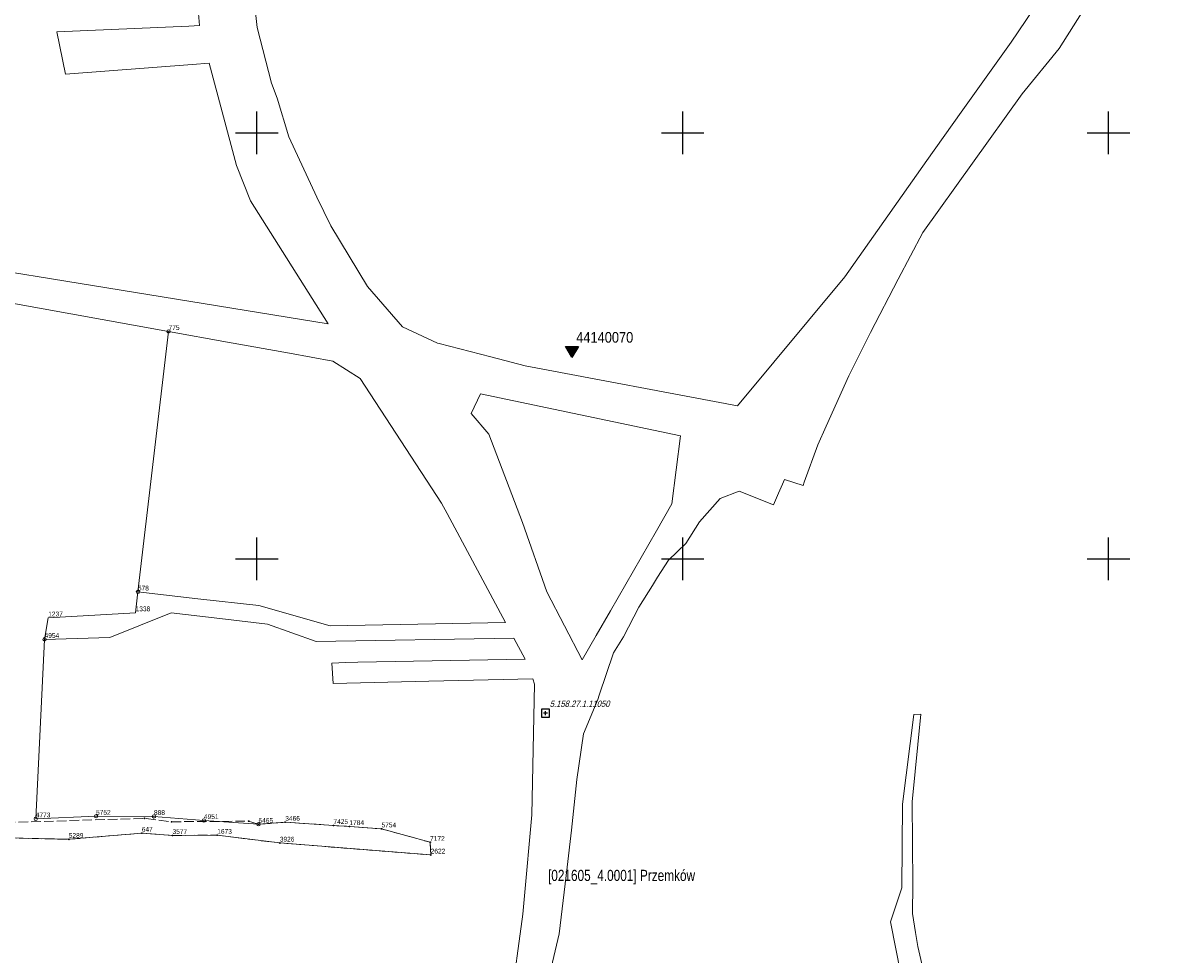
# Model space of a CAD drawing. Header units: metres. Extents: x 5548743 to 5556416, y 5707500 to 5714000.
# Tile 240 of 244: x 5554045 to 5554315, y 5711007 to 5711226. Entities that reach past the tile are written whole.
import ezdxf
from ezdxf.enums import TextEntityAlignment as Align

# ---------------------------------------------------------------- set-up
doc = ezdxf.new("R2010")
doc.units = ezdxf.units.M
doc.linetypes.add('2.25_0.75', pattern=[3, 2.25, -0.75])
doc.linetypes.add('219-1000', pattern=[0])
doc.layers.get('0').update_dxf_attribs({"color": 2, "lineweight": 5})
doc.styles.get("Standard").update_dxf_attribs({"font": 'Working1250', "width": 0.75})

# ---------------------------------------------------------------- blocks, each defined once
blk = doc.blocks.new('202')
at = {"color": 0, "linetype": 'Continuous', "lineweight": 0}
blk.add_circle((0, 0), 0.4, dxfattribs=at)
blk = doc.blocks.new('203')
at = {"linetype": 'Continuous', "lineweight": 0}
h = blk.add_hatch(color=0, dxfattribs=at)
edge = h.paths.add_edge_path()
edge.add_arc((0, 0), 0.09, 0, 360)
blk = doc.blocks.new('PIKIETAW1891')
at = {"color": 0}
blk.add_circle((0, 0), 0.09, dxfattribs=at)
blk = doc.blocks.new('OSSP')
at = {"color": 0}
for p, q in [((-0.939, 0.938), (-0.939, -0.938)), ((-0.939, 0.938), (-0.939, -0.938)), ((0.936, 0.938), (-0.939, 0.938)), ((0.936, 0.938), (-0.939, 0.938)), ((0.45, 0), (-0.45, 0)), ((0.45, 0), (-0.45, 0)), ((0, -0.45), (0, 0.45)), ((0, -0.45), (0, 0.45)), ((0.936, -0.938), (0.936, 0.938)), ((0.936, -0.938), (0.936, 0.938)), ((-0.939, -0.938), (0.936, -0.938)), ((-0.939, -0.938), (0.936, -0.938))]:
    blk.add_line(p, q, dxfattribs=at)
blk = doc.blocks.new('OSHB')
h = blk.add_hatch(color=0)
edge = h.paths.add_edge_path()
edge.add_arc((0, 0), 0.188, 0, 180)
edge.add_arc((0, 0), 0.188, 180, 0)
h.paths.add_polyline_path([(0, -1.73), (-1.5, 0.87), (1.5, 0.87)])
at = {"color": 0, "linetype": 'CONTINUOUS'}
for points in [[(0, -1.73), (-1.5, 0.87), (1.5, 0.87)], [(0.19, 0), (-0.19, 0)]]:
    blk.add_lwpolyline(points, close=True, dxfattribs=at)
blk = doc.blocks.new('RAMKA1000K')
at = {"color": 0}
for p, q in [((500, 195), (500, 205)), ((600, 195), (600, 205)), ((700, 195), (700, 205)), ((495, 200), (505, 200)), ((595, 200), (605, 200)), ((695, 200), (705, 200)), ((500, 95), (500, 105)), ((600, 95), (600, 105)), ((700, 95), (700, 105)), ((495, 100), (505, 100)), ((595, 100), (605, 100)), ((695, 100), (705, 100))]:
    blk.add_line(p, q, dxfattribs=at)

msp = doc.modelspace()

# ---------------------------------------------------------------- linework, layer by layer
at = {"layer": '218-kontur użytku gruntowego', "color": 3, "linetype": 'CONTINUOUS', "lineweight": 18, "flags": 128}
for points in [[(5554288.42, 5711219.78), (5554315.14, 5711262.26)], [(5554083.71, 5711259.09), (5554086.5, 5711225.2)], [(5554293.19, 5711245.07), (5554277.14, 5711221.34)], [(5554100.07, 5711224.78), (5554098.66, 5711237.57)], [(5554084.04, 5711225.09), (5554053.06, 5711223.72)], [(5554086.5, 5711225.2), (5554084.04, 5711225.09)], [(5554053.06, 5711223.72), (5554055.09, 5711213.8)], [(5554103.44, 5711211.64), (5554100.07, 5711224.78)], [(5554277.14, 5711221.34), (5554265.41, 5711204.87)], [(5554279.72, 5711209.2), (5554288.42, 5711219.78)], [(5554055.09, 5711213.8), (5554084.83, 5711216.03)], [(5554084.83, 5711216.03), (5554088.77, 5711216.39)], [(5554088.77, 5711216.39), (5554095.18, 5711192.37)], [(5554104.73, 5711208.12), (5554103.44, 5711211.64)], [(5554256.4, 5711176.63), (5554279.72, 5711209.2)], [(5554107.51, 5711199.08), (5554104.73, 5711208.12)], [(5554265.41, 5711204.87), (5554257.33, 5711193.52)], [(5554114.05, 5711184.92), (5554107.51, 5711199.08)], [(5554257.33, 5711193.52), (5554238.05, 5711166.18)], [(5554095.18, 5711192.37), (5554098.54, 5711184.03)], [(5554117.41, 5711178.18), (5554114.05, 5711184.92)], [(5554098.54, 5711184.03), (5554116.76, 5711155.2)], [(5554116.76, 5711155.2), (5553977.09, 5711177.87)], [(5554125.98, 5711163.93), (5554117.41, 5711178.18)], [(5554250.62, 5711165.65), (5554256.4, 5711176.63)], [(5553994.79, 5711168.62), (5554079.27, 5711153.39)], [(5554238.05, 5711166.18), (5554212.85, 5711135.92)], [(5554244.14, 5711153.1), (5554250.62, 5711165.65)], [(5554134.2, 5711154.43), (5554125.98, 5711163.93)], [(5554079.27, 5711153.39), (5554093.12, 5711150.89)], [(5554142.44, 5711150.66), (5554134.2, 5711154.43)], [(5554239, 5711143), (5554244.14, 5711153.1)], [(5554093.12, 5711150.89), (5554107.69, 5711148.26)], [(5554142.85, 5711150.55), (5554142.44, 5711150.66)], [(5554154.93, 5711147.41), (5554142.85, 5711150.55)], [(5554107.69, 5711148.26), (5554117.82, 5711146.44)], [(5554163, 5711145.31), (5554154.93, 5711147.41)], [(5554117.82, 5711146.44), (5554124.25, 5711142.34)], [(5554212.85, 5711135.92), (5554163, 5711145.31)], [(5554124.25, 5711142.34), (5554143.36, 5711113.09)], [(5554233.67, 5711131.18), (5554239, 5711143)], [(5554150.3, 5711134.13), (5554152.53, 5711138.77)], [(5554152.53, 5711138.77), (5554199.51, 5711128.89)], [(5554154.5, 5711129.27), (5554150.3, 5711134.13)], [(5554231.76, 5711126.8), (5554233.67, 5711131.18)], [(5554162.37, 5711108.5), (5554154.5, 5711129.27)], [(5554199.51, 5711128.89), (5554197.46, 5711112.92)], [(5554228.49, 5711118.03), (5554231.76, 5711126.8)], [(5554222.51, 5711115.44), (5554223.43, 5711117.52)], [(5554223.43, 5711117.52), (5554223.92, 5711118.6)], [(5554223.92, 5711118.6), (5554228.26, 5711117.22)], [(5554228.26, 5711117.22), (5554228.49, 5711118.03)], [(5554203.92, 5711108.72), (5554208.83, 5711114.16)], [(5554208.83, 5711114.16), (5554213.23, 5711115.86)], [(5554213.23, 5711115.86), (5554221.29, 5711112.7)], [(5554221.29, 5711112.7), (5554222.51, 5711115.44)], [(5554143.36, 5711113.09), (5554144.68, 5711110.63)], [(5554197.46, 5711112.92), (5554193.81, 5711106.59)], [(5554144.68, 5711110.63), (5554158.38, 5711085.06)], [(5554200.76, 5711103.58), (5554203.92, 5711108.72)], [(5554168.12, 5711092.26), (5554162.37, 5711108.5)], [(5554193.81, 5711106.59), (5554183.01, 5711087.81)], [(5554196.68, 5711099.65), (5554200.76, 5711103.58)], [(5554194.07, 5711095.67), (5554196.68, 5711099.65)], [(5554192.88, 5711093.75), (5554194.07, 5711095.67)], [(5554189.72, 5711088.62), (5554192.88, 5711093.75)], [(5554072.06, 5711092.23), (5554071.52, 5711087.35)], [(5554086.17, 5711090.63), (5554072.06, 5711092.23)], [(5554100.47, 5711089.02), (5554086.17, 5711090.63)], [(5554176.39, 5711076.28), (5554168.12, 5711092.26)], [(5554071.52, 5711087.35), (5554051, 5711086.14)], [(5554065.44, 5711081.51), (5554079.89, 5711087.29)], [(5554079.89, 5711087.29), (5554091.34, 5711085.97)], [(5554117.18, 5711084.24), (5554100.47, 5711089.02)], [(5554183.01, 5711087.81), (5554179.69, 5711082)], [(5554186.1, 5711081.71), (5554189.72, 5711088.62)], [(5554051, 5711086.14), (5554050.15, 5711081.09)], [(5554091.34, 5711085.97), (5554102.47, 5711084.68)], [(5554102.47, 5711084.68), (5554113.93, 5711080.59)], [(5554158.38, 5711085.06), (5554117.18, 5711084.24)], [(5554179.69, 5711082), (5554176.39, 5711076.28)], [(5554183.77, 5711077.92), (5554186.1, 5711081.71)], [(5554050.15, 5711081.09), (5554065.44, 5711081.51)], [(5554113.93, 5711080.59), (5554160.37, 5711081.34)], [(5554160.37, 5711081.34), (5554162.99, 5711076.46)], [(5554162.99, 5711076.46), (5554123.69, 5711075.71)], [(5554180.41, 5711067.98), (5554183.77, 5711077.92)], [(5554120.92, 5711075.62), (5554117.64, 5711075.5)], [(5554117.64, 5711075.5), (5554117.92, 5711070.74)], [(5554123.69, 5711075.71), (5554120.92, 5711075.62)], [(5554117.92, 5711070.74), (5554140.42, 5711071.24)], [(5554140.42, 5711071.24), (5554164.84, 5711071.79)], [(5554164.84, 5711071.79), (5554165.2, 5711070.54)], [(5554165.2, 5711070.54), (5554164.54, 5711039.93)], [(5554176.74, 5711058.93), (5554180.11, 5711067)], [(5554180.11, 5711067), (5554180.41, 5711067.98)], [(5554254.29, 5711063.42), (5554251.59, 5711042.36)], [(5554253.88, 5711042.98), (5554255.89, 5711063.49)], [(5554255.89, 5711063.49), (5554254.29, 5711063.42)], [(5554175.17, 5711048.15), (5554176.74, 5711058.93)], [(5554173.87, 5711036.28), (5554175.17, 5711048.15)], [(5554251.59, 5711042.36), (5554251.48, 5711022.76)], [(5554254.02, 5711023.57), (5554253.88, 5711042.98)], [(5554164.54, 5711039.93), (5554162.76, 5711020)], [(5554172.85, 5711027.63), (5554173.87, 5711036.28)], [(5554170.98, 5711011.97), (5554172.85, 5711027.63)], [(5554251.48, 5711022.76), (5554248.83, 5711014.79)], [(5554253.98, 5711016.69), (5554254.02, 5711023.57)], [(5554162.76, 5711020), (5554162.45, 5711016.6)], [(5554162.45, 5711016.6), (5554159.55, 5710995.32)], [(5554248.83, 5711014.79), (5554254.88, 5710983.83)], [(5554254.66, 5711012.26), (5554253.98, 5711016.69)], [(5554167.87, 5710998.65), (5554170.98, 5711011.97)], [(5554255.18, 5711008.97), (5554254.66, 5711012.26)], [(5554259.24, 5710991.69), (5554255.18, 5711008.97)]]:
    msp.add_lwpolyline(points, dxfattribs=at)
at = {"layer": '219-działka ewidencyjna', "color": 7, "linetype": '219-1000', "lineweight": 18, "flags": 128}
for points in [[(5553994.79, 5711168.62), (5554079.27, 5711153.39)], [(5554079.27, 5711153.39), (5554072.06, 5711092.23)], [(5554072.06, 5711092.23), (5554071.52, 5711087.35)], [(5554071.52, 5711087.35), (5554051, 5711086.14)], [(5554051, 5711086.14), (5554050.15, 5711081.09)], [(5554050.15, 5711081.09), (5554048.08, 5711038.96)], [(5554062.24, 5711039.57), (5554048.08, 5711038.96)], [(5554062.24, 5711039.57), (5554075.84, 5711039.53)], [(5554075.84, 5711039.53), (5554087.57, 5711038.56)], [(5554087.57, 5711038.56), (5554100.38, 5711037.68)], [(5554106.67, 5711038.15), (5554100.38, 5711037.68)], [(5554106.67, 5711038.15), (5554117.98, 5711037.4)], [(5554117.98, 5711037.4), (5554121.73, 5711037.15)], [(5554121.73, 5711037.15), (5554129.27, 5711036.61)], [(5554129.27, 5711036.61), (5554140.69, 5711033.46)], [(5554041.56, 5711034.47), (5554055.84, 5711034.15)], [(5554072.97, 5711035.59), (5554055.84, 5711034.15)], [(5554072.97, 5711035.59), (5554080.19, 5711035.06)], [(5554080.19, 5711035.06), (5554090.69, 5711035.1)], [(5554090.69, 5711035.1), (5554105.39, 5711033.28)], [(5554105.39, 5711033.28), (5554140.82, 5711030.47)], [(5554140.69, 5711033.46), (5554140.82, 5711030.47)]]:
    msp.add_lwpolyline(points, dxfattribs=at)
at = {"layer": 'jezdnia', "color": 7, "linetype": '2.25_0.75', "lineweight": 18, "flags": 128}
msp.add_lwpolyline([(5554023.22, 5711033.9), (5554041.56, 5711034.47), (5554055.84, 5711034.15), (5554072.97, 5711035.59), (5554080.19, 5711035.06), (5554090.69, 5711035.1), (5554105.39, 5711033.28), (5554140.82, 5711030.47), (5554140.69, 5711033.46), (5554129.27, 5711036.61), (5554121.73, 5711037.15), (5554117.98, 5711037.4), (5554106.67, 5711038.15), (5554100.38, 5711037.68), (5554098.07, 5711038.41), (5554079.98, 5711038.27), (5554073.62, 5711039.07), (5554038.84, 5711038.01), (5553984.43, 5711035.46), (5553973.02, 5711030.09), (5553963.23, 5711028.59), (5553902.98, 5711019.09), (5553901.13, 5711019.25), (5553900.36, 5711021.12), (5553897.02, 5711020.84), (5553894.76, 5711020.67), (5553894.55, 5711018), (5553894.9, 5711014.32), (5553902.61, 5711013.97), (5553913.28, 5711015.99), (5553959.31, 5711024.06), (5553959.28, 5711025.09), (5553963.19, 5711025.18), (5553976.67, 5711027.81), (5553984.18, 5711031.77), (5553986.04, 5711031.28), (5553996.1, 5711032.43), (5554001.15, 5711032.68)], close=True, dxfattribs=at)

# ---------------------------------------------------------------- block references
at = {"layer": '202-punkt graniczny', "color": 7, "linetype": 'CONTINUOUS', "lineweight": 18}
for p in [(5554079.27, 5711153.39), (5554072.06, 5711092.23), (5554050.15, 5711081.09), (5554048.08, 5711038.96), (5554062.24, 5711039.57), (5554075.84, 5711039.53), (5554087.57, 5711038.56), (5554100.38, 5711037.68)]:
    msp.add_blockref('202', p, dxfattribs=at)
at = {"layer": '203-punkt graniczny', "color": 7, "linetype": 'CONTINUOUS', "lineweight": 18}
for p in [(5554071.52, 5711087.35), (5554051, 5711086.14), (5554106.67, 5711038.15), (5554117.98, 5711037.4), (5554121.73, 5711037.15), (5554129.27, 5711036.61), (5554055.84, 5711034.15), (5554072.97, 5711035.59), (5554080.19, 5711035.06), (5554090.69, 5711035.1), (5554105.39, 5711033.28), (5554140.69, 5711033.46), (5554140.82, 5711030.47)]:
    msp.add_blockref('203', p, dxfattribs=at)
at = {"layer": 'Podstawowa osnowa wysokościowa bazowa', "color": 7, "linetype": 'CONTINUOUS', "lineweight": 13}
msp.add_blockref('OSHB', (5554174, 5711149), dxfattribs=at)
at = {"layer": 'Punkt roboczy BDOT GESUT K1', "color": 6, "linetype": 'CONTINUOUS', "lineweight": 18}
for p in [(5554073.62, 5711039.07), (5554098.07, 5711038.41), (5554079.98, 5711038.27), (5554100.38, 5711037.68), (5554106.67, 5711038.15), (5554117.98, 5711037.4), (5554121.73, 5711037.15), (5554129.27, 5711036.61), (5554055.84, 5711034.15), (5554072.97, 5711035.59), (5554080.19, 5711035.06), (5554090.69, 5711035.1), (5554105.39, 5711033.28), (5554140.69, 5711033.46), (5554140.82, 5711030.47)]:
    msp.add_blockref('PIKIETAW1891', p, dxfattribs=at)
at = {"layer": 'Szczegółowa osnowa geodezyjna pozioma', "color": 7, "linetype": 'CONTINUOUS', "lineweight": 13}
msp.add_blockref('OSSP', (5554167.766, 5711063.774), dxfattribs=at)
at = {"layer": 'Wstawianie ramki sekcyjnej z opisem', "color": 7, "linetype": 'CONTINUOUS', "lineweight": 13}
msp.add_blockref('RAMKA1000K', (5553600, 5711000), dxfattribs=at)
msp.add_blockref('RAMKA1000K', (5553600, 5711000), dxfattribs=at)
msp.add_blockref('RAMKA1000K', (5553600, 5711000), dxfattribs=at)
msp.add_blockref('RAMKA1000K', (5553600, 5711000), dxfattribs=at)

# ---------------------------------------------------------------- texts
at = {"layer": '202-punkt graniczny-Atr103', "color": 7, "width": 0.9}
for s, p in [('775', (5554079.27, 5711153.39)), ('775', (5554079.27, 5711153.39)), ('578', (5554072.06, 5711092.23)), ('578', (5554072.06, 5711092.23)), ('4954', (5554050.15, 5711081.09)), ('4954', (5554050.15, 5711081.09)), ('4773', (5554048.08, 5711038.96)), ('4773', (5554048.08, 5711038.96)), ('5752', (5554062.24, 5711039.57)), ('5752', (5554062.24, 5711039.57)), ('888', (5554075.84, 5711039.53)), ('888', (5554075.84, 5711039.53)), ('4951', (5554087.57, 5711038.56)), ('4951', (5554087.57, 5711038.56)), ('6465', (5554100.38, 5711037.68)), ('6465', (5554100.38, 5711037.68))]:
    msp.add_text(s, height=1.125, dxfattribs=at).set_placement(p, align=Align.BOTTOM_LEFT)
at = {"layer": '203-punkt graniczny-Atr103', "color": 7, "width": 0.9}
for s, p in [('1237', (5554051, 5711086.14)), ('1237', (5554051, 5711086.14)), ('1338', (5554071.52, 5711087.35)), ('1338', (5554071.52, 5711087.35)), ('3466', (5554106.67, 5711038.15)), ('3466', (5554106.67, 5711038.15)), ('7425', (5554117.98, 5711037.4)), ('7425', (5554117.98, 5711037.4)), ('1784', (5554121.73, 5711037.15)), ('1784', (5554121.73, 5711037.15)), ('647', (5554072.97, 5711035.59)), ('647', (5554072.97, 5711035.59)), ('3577', (5554080.19, 5711035.06)), ('3577', (5554080.19, 5711035.06)), ('1673', (5554090.69, 5711035.1)), ('1673', (5554090.69, 5711035.1)), ('5754', (5554129.27, 5711036.61)), ('5754', (5554129.27, 5711036.61)), ('5289', (5554055.84, 5711034.15)), ('5289', (5554055.84, 5711034.15)), ('3926', (5554105.39, 5711033.28)), ('3926', (5554105.39, 5711033.28)), ('7172', (5554140.69, 5711033.46)), ('7172', (5554140.69, 5711033.46)), ('2622', (5554140.82, 5711030.47)), ('2622', (5554140.82, 5711030.47))]:
    msp.add_text(s, height=1.125, dxfattribs=at).set_placement(p, align=Align.BOTTOM_LEFT)
at = {"layer": '208-opis obrębu', "color": 7, "linetype": 'CONTINUOUS', "lineweight": 25, "width": 0.79}
msp.add_text('[021605_4.0001] Przemków', height=2.625, dxfattribs=at).set_placement((5554168.37, 5711024.36))
at = {"layer": 'Podstawowa osnowa wysokościowa bazowa-Atr103', "color": 7, "width": 0.9}
msp.add_text('44140070', height=2.5, dxfattribs=at).set_placement((5554175, 5711150), align=Align.BOTTOM_LEFT)
at = {"layer": 'Szczegółowa osnowa geodezyjna pozioma-Atr103', "color": 7, "oblique": 15, "width": 0.9}
msp.add_text('5.158.27.1.11050', height=1.5, dxfattribs=at).set_placement((5554168.766, 5711064.774), align=Align.BOTTOM_LEFT)

doc.saveas('drawing.dxf')
